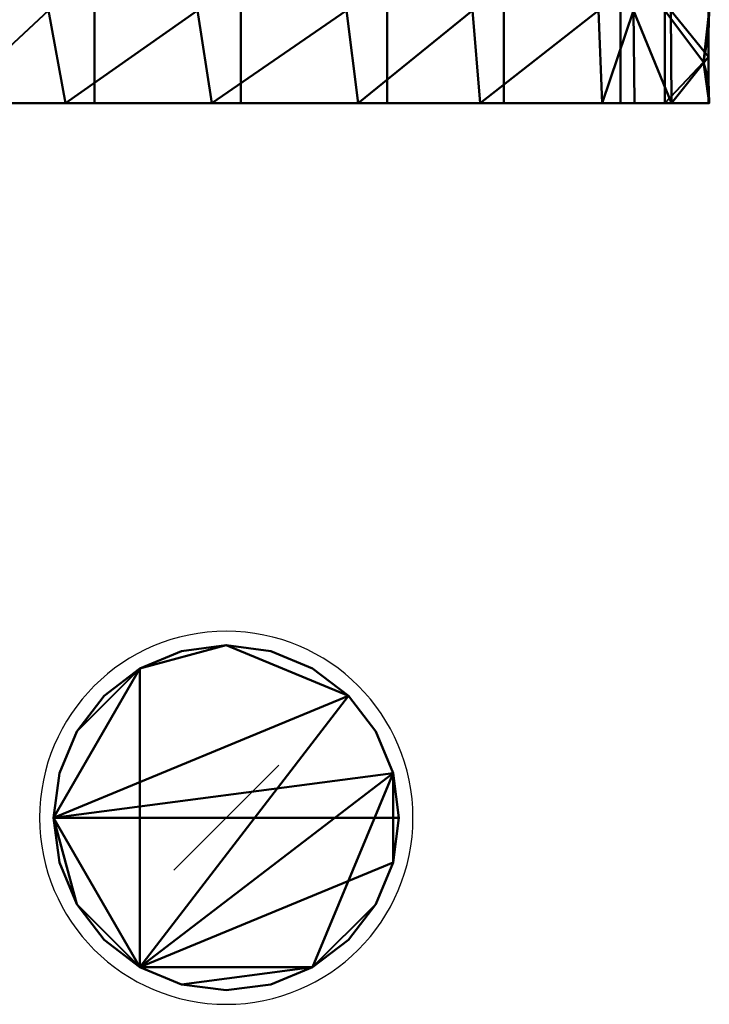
# Model space of a CAD drawing. Header units: millimetres. Extents: x -131 to 90, y -114 to 132.
# Tile 2 of 3: x -11 to 26, y -54 to -1. Entities that reach past the tile are written whole.
import ezdxf

# ---------------------------------------------------------------- set-up
doc = ezdxf.new("R2010")
doc.units = ezdxf.units.MM
doc.layers.add('G-IMPT', color=8, linetype='Continuous', lineweight=30)
doc.layers.add('P-SANR-FIXT', color=6, linetype='Continuous', lineweight=30)

# ---------------------------------------------------------------- blocks, each defined once
blk = doc.blocks.new('FFAST603-601500BF0 - 3D_FFAST603-601500BF0_D0_ipt-106603-View 1')
at = {"layer": 'G-IMPT', "lineweight": 40}
mesh = blk.add_polyface(dxfattribs=at)
corners = [(-25.94869546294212, 1.632553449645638, -0.4999999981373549), (-25.94869546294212, 1.632553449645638, 0.7499999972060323), (-25.94869546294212, 1.632553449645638, 1.999999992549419), (-25.94869546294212, 1.632553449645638, 3.250000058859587), (-25.94869546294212, 1.632553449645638, 4.500000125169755), (-20.24002093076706, 16.31997495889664, 4.500000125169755), (-7.096750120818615, 25.01271970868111, 4.500000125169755), (8.653308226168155, 24.5177531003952, 4.500000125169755), (21.22481955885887, 15.01688975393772, 4.500000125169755), (26.0000004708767, -3.283484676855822e-14, 4.500000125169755), (25.98716967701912, -0.8166797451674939, 4.500000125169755), (25.94869546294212, -1.632553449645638, 4.500000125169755), (25.94869546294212, -1.632553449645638, 3.250000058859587), (25.94869546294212, -1.632553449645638, 1.999999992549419), (25.94869546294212, -1.632553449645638, 0.7499999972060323), (25.94869546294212, -1.632553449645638, -0.4999999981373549), (25.98716967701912, -0.8166797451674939, -0.4999999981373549), (26.0000004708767, 1.80411235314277e-15, -0.4999999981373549), (21.22481955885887, 15.01688975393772, -0.4999999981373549), (8.653308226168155, 24.5177531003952, -0.4999999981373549), (-7.096750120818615, 25.01271970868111, -0.4999999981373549), (-20.24002093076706, 16.31997495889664, -0.4999999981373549), (-21.98079857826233, 11.84125351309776, -0.4999999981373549), (-21.98079857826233, 11.84125351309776, 4.500000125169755), (-23.96474815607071, 6.736903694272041, -0.4999999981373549), (-23.96474815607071, 6.736903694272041, 4.500000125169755), (23.61241001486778, 7.508444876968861, 4.500000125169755), (23.61241001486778, 7.508444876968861, -0.4999999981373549), (25.69254739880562, 3.986600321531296, 2.294199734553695), (14.93906474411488, 19.76732313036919, 4.500000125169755), (14.93906474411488, 19.76732313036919, -0.4999999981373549), (0.77827891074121, 24.76523754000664, 4.500000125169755), (0.77827891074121, 24.76523754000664, -0.4999999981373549), (-13.66838467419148, 20.66634846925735, 4.500000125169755), (-13.66838467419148, 20.66634846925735, -0.4999999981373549)]
mesh.append_faces([[corners[k] for k in face] for face in [(12, 10, 11)]], dxfattribs={"vtx0": -1})
mesh.append_faces([[corners[k] for k in face] for face in [(17, 14, 16)]], dxfattribs={"vtx0": -1, "vtx1": -1})
mesh.append_faces([[corners[k] for k in face] for face in [(17, 28, 14), (27, 26, 28), (9, 12, 28)]], dxfattribs={"vtx0": -1, "vtx1": -1, "vtx2": -1})
mesh.append_faces([[corners[k] for k in face] for face in [(25, 24, 2, 3)]], dxfattribs={"vtx0": -1, "vtx1": -1, "vtx3": -1})
mesh.append_faces([[corners[k] for k in face] for face in [(18, 8, 26, 27), (23, 22, 24, 25), (12, 9, 10), (28, 17, 27), (19, 7, 29, 30), (20, 6, 31, 32), (6, 20, 34, 33), (5, 21, 22, 23), (21, 5, 33, 34), (32, 31, 7, 19), (8, 18, 30, 29), (28, 26, 9)]], dxfattribs={"vtx0": -1, "vtx2": -1})
mesh.append_faces([[corners[k] for k in face] for face in [(28, 12, 13, 14)]], dxfattribs={"vtx0": -1, "vtx3": -1})
mesh.append_faces([[corners[k] for k in face] for face in [(1, 2, 24, 0)]], dxfattribs={"vtx1": -1})
mesh.append_faces([[corners[k] for k in face] for face in [(14, 15, 16), (3, 4, 25)]], dxfattribs={"vtx2": -1})
mesh = blk.add_polyface(dxfattribs=at)
corners = [(-25.94869546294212, 1.632553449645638, 4.500000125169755), (-25.94869546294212, 1.632553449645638, 3.250000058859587), (-25.94869546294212, 1.632553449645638, 1.999999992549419), (-25.94869546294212, 1.632553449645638, 0.7499999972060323), (-25.94869546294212, 1.632553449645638, -0.4999999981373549), (-21.95252541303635, -13.93149656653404, -0.4999999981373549), (-9.571238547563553, -24.17418758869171, -0.4999999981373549), (6.465937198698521, -25.18316261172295, -0.4999999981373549), (20.03334522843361, -16.57302319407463, -0.4999999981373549), (25.94869546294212, -1.632553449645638, -0.4999999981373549), (25.94869546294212, -1.632553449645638, 0.7499999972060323), (25.94869546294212, -1.632553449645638, 1.999999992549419), (25.94869546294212, -1.632553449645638, 3.250000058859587), (25.94869546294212, -1.632553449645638, 4.500000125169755), (20.24002093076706, -16.31997495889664, 4.500000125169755), (7.096750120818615, -25.01271970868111, 4.500000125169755), (-8.653308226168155, -24.5177531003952, 4.500000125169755), (-21.22481955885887, -15.01688975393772, 4.500000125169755), (-26.0000004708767, 3.60822470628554e-15, 4.500000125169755), (-25.98716967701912, 0.8166797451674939, 4.500000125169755), (-23.22665276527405, -8.969099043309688, -0.4999999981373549), (-23.61241001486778, -7.508444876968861, 4.500000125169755), (21.98079857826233, -11.84125351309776, 4.500000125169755), (21.91937881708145, -11.80944676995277, -0.4999999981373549), (-24.5876729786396, -3.668272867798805, -0.4999999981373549), (23.96474815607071, -6.736903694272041, 4.500000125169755), (23.93403600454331, -6.721000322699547, -0.4999999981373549), (13.66838467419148, -20.66634846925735, 4.500000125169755), (13.24964092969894, -20.87809290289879, -0.4999999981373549), (-1.552650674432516, -24.67867623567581, -0.4999999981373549), (-0.77827891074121, -24.76523754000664, 4.500000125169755), (-14.93906474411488, -19.76732313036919, 4.500000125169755), (-15.76188198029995, -19.05284321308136, -0.4999999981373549)]
mesh.append_faces([[corners[k] for k in face] for face in [(24, 2, 3, 4)]], dxfattribs={"vtx0": -1})
mesh.append_faces([[corners[k] for k in face] for face in [(6, 31, 32), (22, 23, 25), (2, 18, 1), (14, 23, 22), (8, 27, 28), (17, 32, 31), (28, 15, 7), (7, 30, 29), (15, 28, 27)]], dxfattribs={"vtx0": -1, "vtx1": -1})
mesh.append_faces([[corners[k] for k in face] for face in [(2, 24, 18), (26, 11, 25)]], dxfattribs={"vtx0": -1, "vtx1": -1, "vtx2": -1})
mesh.append_faces([[corners[k] for k in face] for face in [(21, 24, 20), (1, 18, 19), (20, 17, 21), (8, 14, 27), (16, 6, 29), (6, 16, 31), (7, 15, 30)]], dxfattribs={"vtx0": -1, "vtx2": -1})
mesh.append_faces([[corners[k] for k in face] for face in [(0, 1, 19)]], dxfattribs={"vtx1": -1})
mesh.append_faces([[corners[k] for k in face] for face in [(21, 18, 24), (20, 5, 17), (5, 32, 17), (30, 16, 29), (8, 23, 14), (23, 26, 25)]], dxfattribs={"vtx1": -1, "vtx2": -1})
mesh.append_faces([[corners[k] for k in face] for face in [(12, 13, 25, 11)]], dxfattribs={"vtx2": -1})
mesh.append_faces([[corners[k] for k in face] for face in [(26, 9, 10, 11)]], dxfattribs={"vtx3": -1})
blk = doc.blocks.new('FFAST603-601500BF0 - Winston Exposed B_S Mono _2 ways tap__Lever Handle_-106604-View 1')
at = {"extrusion": (0, -1, 0)}
blk.add_blockref('FFAST603-601500BF0 - 3D_FFAST603-601500BF0_D0_ipt-106603-View 1', (0, 0), dxfattribs=at)

msp = doc.modelspace()

# ---------------------------------------------------------------- linework, layer by layer
at = {"color": 5, "lineweight": 30}
msp.add_line((0, -43.49928036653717, -36.99999996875), (0, -43.49928036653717, -140.63199996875), dxfattribs=at)
msp.add_polyline3d([(0, -43.49928036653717, -158.91999996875), (2.82916344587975, -40.67011692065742, -140.6319999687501), (-2.82916344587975, -46.32844381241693, -140.6319999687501), (0, -43.49928036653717, -158.91999996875)], dxfattribs=at)
at = {"color": 94, "lineweight": 30, "extrusion": (0, 0, -1)}
msp.add_circle((0, -43.49928036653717, 36.99999996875), 10.05, dxfattribs=at)

# ---------------------------------------------------------------- block references
at = {"layer": 'P-SANR-FIXT', "lineweight": 40}
msp.add_blockref('FFAST603-601500BF0 - Winston Exposed B_S Mono _2 ways tap__Lever Handle_-106604-View 1', (0, -0.5000000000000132), dxfattribs=at)

# ---------------------------------------------------------------- meshes
mesh = msp.add_polyface(dxfattribs=at)
corners = [(-9.294778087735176, -43.49927980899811, -27.00000075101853), (-8.978065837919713, -45.90494692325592, -27.00000075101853), (-8.049513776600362, -48.14667055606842, -27.00000075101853), (-6.572400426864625, -50.07168023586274, -27.00000075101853), (-4.647389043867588, -51.54879301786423, -27.00000075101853), (-2.405665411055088, -52.47734735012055, -27.00000075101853), (-4.335698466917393e-14, -52.79405676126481, -27.00000075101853), (2.405665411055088, -52.47734735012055, -27.00000075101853), (4.647389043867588, -51.54879301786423, -27.00000075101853), (6.572400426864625, -50.07168023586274, -27.00000075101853), (8.049513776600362, -48.14667055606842, -27.00000075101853), (8.978065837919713, -45.90494692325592, -27.00000075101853), (9.294778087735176, -43.49927980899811, -27.00000075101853), (8.978065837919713, -41.09361269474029, -27.00000075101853), (8.049513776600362, -38.85189360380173, -27.00000075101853), (6.572400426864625, -36.92687938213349, -27.00000075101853), (4.647389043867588, -35.44976660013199, -27.00000075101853), (2.405665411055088, -34.52121453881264, -27.00000075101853), (1.268984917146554e-14, -34.20450285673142, -27.00000075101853), (-2.405665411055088, -34.52121453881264, -27.00000075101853), (-4.647389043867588, -35.44976660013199, -27.00000075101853), (-6.572400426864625, -36.92687938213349, -27.00000075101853), (-8.049513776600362, -38.85189360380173, -27.00000075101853), (-8.978065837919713, -41.09361269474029, -27.00000075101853)]
mesh.append_faces([[corners[k] for k in face] for face in [(10, 8, 9), (22, 20, 21)]], dxfattribs={"vtx0": -1})
mesh.append_faces([[corners[k] for k in face] for face in [(13, 0, 12)]], dxfattribs={"vtx0": -1, "vtx1": -1})
mesh.append_faces([[corners[k] for k in face] for face in [(11, 4, 8, 10)]], dxfattribs={"vtx0": -1, "vtx1": -1, "vtx2": -1})
mesh.append_faces([[corners[k] for k in face] for face in [(0, 15, 18, 20)]], dxfattribs={"vtx0": -1, "vtx1": -1, "vtx2": -1, "vtx3": -1})
mesh.append_faces([[corners[k] for k in face] for face in [(8, 4, 5)]], dxfattribs={"vtx0": -1, "vtx2": -1})
mesh.append_faces([[corners[k] for k in face] for face in [(4, 11, 12, 0)]], dxfattribs={"vtx0": -1, "vtx2": -1, "vtx3": -1})
mesh.append_faces([[corners[k] for k in face] for face in [(17, 18, 15, 16)]], dxfattribs={"vtx1": -1})
mesh.append_faces([[corners[k] for k in face] for face in [(6, 7, 8, 5), (0, 1, 2), (18, 19, 20)]], dxfattribs={"vtx2": -1})
mesh.append_faces([[corners[k] for k in face] for face in [(2, 3, 4, 0), (13, 14, 15, 0), (22, 23, 0, 20)]], dxfattribs={"vtx2": -1, "vtx3": -1})
mesh = msp.add_polyface(dxfattribs=at)
corners = [(-9.294778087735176, -43.49927980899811, -36.9999990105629), (-8.978065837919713, -41.09361269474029, -36.9999990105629), (-8.049513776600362, -38.85189360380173, -36.9999990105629), (-6.572400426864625, -36.92687938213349, -36.9999990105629), (-4.647389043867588, -35.44976660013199, -36.9999990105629), (-2.405665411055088, -34.52121453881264, -36.9999990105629), (1.268984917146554e-14, -34.20450285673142, -36.9999990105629), (2.405665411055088, -34.52121453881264, -36.9999990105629), (4.647389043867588, -35.44976660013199, -36.9999990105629), (6.572400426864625, -36.92687938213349, -36.9999990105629), (8.049513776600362, -38.85189360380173, -36.9999990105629), (8.978065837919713, -41.09361269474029, -36.9999990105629), (9.294778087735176, -43.49927980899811, -36.9999990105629), (8.978065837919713, -45.90494692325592, -36.9999990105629), (8.049513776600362, -48.14667055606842, -36.9999990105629), (6.572400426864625, -50.07168023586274, -36.9999990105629), (4.647389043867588, -51.54879301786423, -36.9999990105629), (2.405665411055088, -52.47734735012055, -36.9999990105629), (-4.335698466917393e-14, -52.79405676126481, -36.9999990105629), (-2.405665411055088, -52.47734735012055, -36.9999990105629), (-4.647389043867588, -51.54879301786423, -36.9999990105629), (-6.572400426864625, -50.07168023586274, -36.9999990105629), (-8.049513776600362, -48.14667055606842, -36.9999990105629), (-8.978065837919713, -45.90494692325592, -36.9999990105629)]
mesh.append_faces([[corners[k] for k in face] for face in [(9, 6, 7, 8), (4, 2, 3), (16, 14, 15), (22, 20, 21), (13, 11, 12)]], dxfattribs={"vtx0": -1})
mesh.append_faces([[corners[k] for k in face] for face in [(20, 11, 16, 19)]], dxfattribs={"vtx0": -1, "vtx1": -1, "vtx2": -1})
mesh.append_faces([[corners[k] for k in face] for face in [(4, 6, 9, 20), (0, 4, 20, 22)]], dxfattribs={"vtx0": -1, "vtx1": -1, "vtx2": -1, "vtx3": -1})
mesh.append_faces([[corners[k] for k in face] for face in [(16, 11, 13, 14)]], dxfattribs={"vtx0": -1, "vtx1": -1, "vtx3": -1})
mesh.append_faces([[corners[k] for k in face] for face in [(4, 5, 6), (22, 23, 0)]], dxfattribs={"vtx2": -1})
mesh.append_faces([[corners[k] for k in face] for face in [(9, 10, 11, 20), (0, 1, 2, 4)]], dxfattribs={"vtx2": -1, "vtx3": -1})
mesh.append_faces([[corners[k] for k in face] for face in [(16, 17, 18, 19)]], dxfattribs={"vtx3": -1})
mesh = msp.add_polyface(dxfattribs=at)
corners = [(-9.294778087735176, -43.49927980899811, -27.00000075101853), (-8.978065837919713, -41.09361269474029, -27.00000075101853), (-8.049513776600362, -38.85189360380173, -27.00000075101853), (-6.572400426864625, -36.92687938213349, -27.00000075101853), (-4.647389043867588, -35.44976660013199, -27.00000075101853), (-2.405665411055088, -34.52121453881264, -27.00000075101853), (1.301828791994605e-14, -34.20450285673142, -27.00000075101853), (2.405665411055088, -34.52121453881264, -27.00000075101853), (4.647389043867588, -35.44976660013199, -27.00000075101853), (6.572400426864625, -36.92687938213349, -27.00000075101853), (8.049513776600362, -38.85189360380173, -27.00000075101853), (8.978065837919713, -41.09361269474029, -27.00000075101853), (9.294778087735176, -43.49927980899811, -27.00000075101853), (9.294778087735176, -43.49927980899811, -36.9999990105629), (8.978065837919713, -41.09361269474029, -36.9999990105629), (8.049513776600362, -38.85189360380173, -36.9999990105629), (6.572400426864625, -36.92687938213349, -36.9999990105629), (4.647389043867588, -35.44976660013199, -36.9999990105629), (2.405665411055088, -34.52121453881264, -36.9999990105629), (1.301828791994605e-14, -34.20450285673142, -36.9999990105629), (-2.405665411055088, -34.52121453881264, -36.9999990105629), (-4.647389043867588, -35.44976660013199, -36.9999990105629), (-6.572400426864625, -36.92687938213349, -36.9999990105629), (-8.049513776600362, -38.85189360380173, -36.9999990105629), (-8.978065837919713, -41.09361269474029, -36.9999990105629), (-9.294778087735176, -43.49927980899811, -36.9999990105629)]
mesh.append_faces([[corners[k] for k in face] for face in [(13, 14, 11, 12), (0, 1, 24, 25)]], dxfattribs={"vtx1": -1})
mesh.append_faces([[corners[k] for k in face] for face in [(14, 15, 10, 11), (16, 17, 8, 9), (15, 16, 9, 10), (17, 18, 7, 8), (6, 7, 18, 19), (19, 20, 5, 6), (20, 21, 4, 5), (22, 23, 2, 3), (21, 22, 3, 4), (23, 24, 1, 2)]], dxfattribs={"vtx1": -1, "vtx3": -1})
mesh = msp.add_polyface(dxfattribs=at)
corners = [(9.294778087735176, -43.49927980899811, -27.00000075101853), (8.978065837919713, -45.90494692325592, -27.00000075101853), (8.049513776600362, -48.14667055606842, -27.00000075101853), (6.572400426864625, -50.07168023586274, -27.00000075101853), (4.647389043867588, -51.54879301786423, -27.00000075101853), (2.405665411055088, -52.47734735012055, -27.00000075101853), (-1.007064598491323e-13, -52.79405676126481, -27.00000075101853), (-2.405665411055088, -52.47734735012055, -27.00000075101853), (-4.647389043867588, -51.54879301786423, -27.00000075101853), (-6.572400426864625, -50.07168023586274, -27.00000075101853), (-8.049513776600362, -48.14667055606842, -27.00000075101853), (-8.978065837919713, -45.90494692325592, -27.00000075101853), (-9.294778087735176, -43.49927980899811, -27.00000075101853), (-9.294778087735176, -43.49927980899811, -36.9999990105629), (-8.978065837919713, -45.90494692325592, -36.9999990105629), (-8.049513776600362, -48.14667055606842, -36.9999990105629), (-6.572400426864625, -50.07168023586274, -36.9999990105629), (-4.647389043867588, -51.54879301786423, -36.9999990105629), (-2.405665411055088, -52.47734735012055, -36.9999990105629), (-1.007064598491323e-13, -52.79405676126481, -36.9999990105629), (2.405665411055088, -52.47734735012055, -36.9999990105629), (4.647389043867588, -51.54879301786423, -36.9999990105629), (6.572400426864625, -50.07168023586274, -36.9999990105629), (8.049513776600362, -48.14667055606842, -36.9999990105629), (8.978065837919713, -45.90494692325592, -36.9999990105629), (9.294778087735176, -43.49927980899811, -36.9999990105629)]
mesh.append_faces([[corners[k] for k in face] for face in [(13, 14, 11, 12), (0, 1, 24, 25)]], dxfattribs={"vtx1": -1})
mesh.append_faces([[corners[k] for k in face] for face in [(14, 15, 10, 11), (16, 17, 8, 9), (15, 16, 9, 10), (17, 18, 7, 8), (6, 7, 18, 19), (19, 20, 5, 6), (20, 21, 4, 5), (22, 23, 2, 3), (21, 22, 3, 4), (23, 24, 1, 2)]], dxfattribs={"vtx1": -1, "vtx3": -1})

doc.saveas('drawing.dxf')
